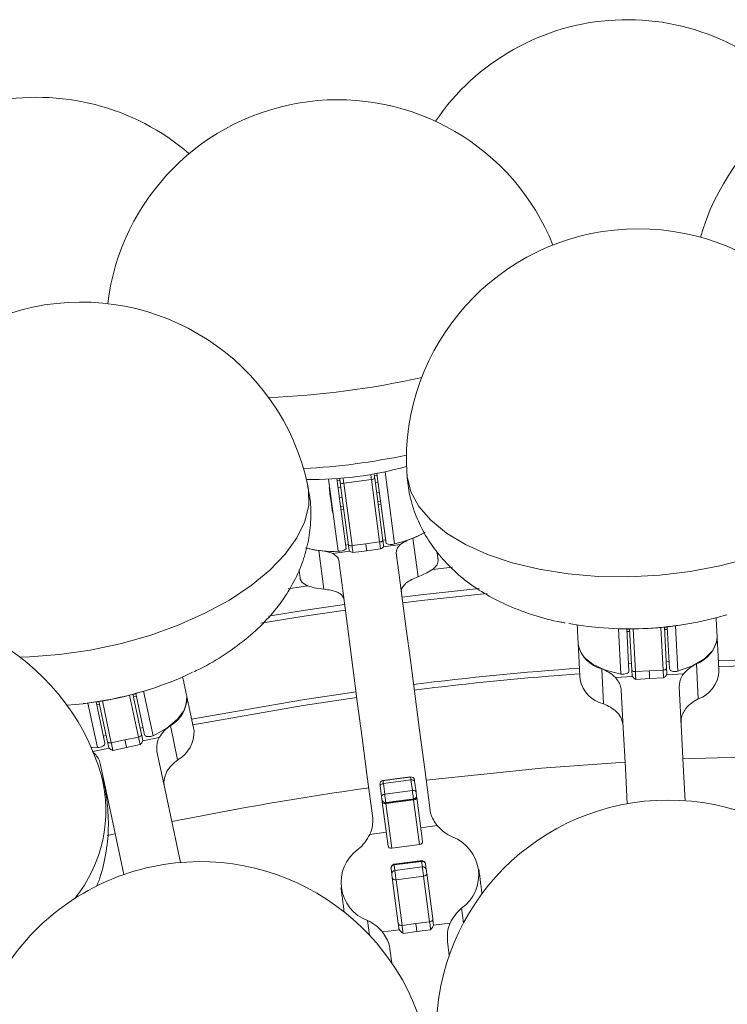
# Model space of a CAD drawing. Header units: millimetres. Extents: x 95 to 591, y 325 to 1119.
# Tile 37 of 55: x 384 to 414, y 629 to 672. Entities that reach past the tile are written whole.
import ezdxf

# ---------------------------------------------------------------- set-up
doc = ezdxf.new("R2010")
doc.units = ezdxf.units.MM

msp = doc.modelspace()

# ---------------------------------------------------------------- linework, layer by layer
at = {"color": 7, "linetype": 'Continuous', "lineweight": 15}
for p, q in [((399.245, 651.835), (399.369, 651.851)), ((399.26, 651.722), (399.615, 649.028)), ((399.757, 648.905), (399.358, 651.931)), ((399.704, 652.001), (400.114, 648.892)), ((397.68, 648.572), (397.271, 651.681)), ((397.623, 651.703), (398.022, 648.676)), ((397.634, 651.623), (397.758, 651.639)), ((397.674, 651.319), (397.798, 651.335)), ((398.127, 648.832), (397.773, 651.526)), ((397.926, 651.507), (399.116, 651.664)), ((397.926, 651.507), (398.281, 648.813)), ((399.471, 648.97), (399.116, 651.664)), ((399.285, 651.531), (399.409, 651.547)), ((397.731, 650.885), (397.855, 650.901)), ((399.342, 651.097), (399.466, 651.113)), ((397.781, 650.502), (397.905, 650.518)), ((399.393, 650.714), (399.516, 650.73)), ((399.41, 650.583), (399.534, 650.6)), ((397.799, 650.371), (397.923, 650.387)), ((398, 648.839), (398.124, 648.855)), ((398.281, 648.813), (398.876, 648.891)), ((398.876, 648.891), (399.471, 648.97)), ((399.611, 649.051), (399.735, 649.067)), ((400.362, 648.856), (399.639, 648.761)), ((400.907, 649.138), (401.127, 647.462)), ((397.071, 646.928), (396.851, 648.604)), ((397.449, 648.473), (398.173, 648.568)), ((398.915, 648.592), (398.321, 648.513)), ((399.51, 648.67), (398.915, 648.592)), ((401.757, 647.783), (402.619, 647.878)), ((412.228, 645.356), (412.331, 643.397)), ((409.88, 643.269), (409.777, 645.228)), ((410.13, 645.222), (410.226, 643.401)), ((410.131, 645.206), (410.256, 645.213)), ((410.137, 645.102), (410.261, 645.108)), ((410.349, 643.443), (410.256, 645.222)), ((410.406, 645.223), (410.502, 643.376)), ((411.701, 643.438), (411.604, 645.286)), ((411.753, 645.301), (411.847, 643.521)), ((411.754, 645.292), (411.879, 645.298)), ((411.759, 645.187), (411.884, 645.193)), ((411.973, 643.493), (411.878, 645.314)), ((410.209, 643.718), (410.334, 643.725)), ((411.832, 643.803), (411.957, 643.81)), ((413.134, 643.711), (413.213, 642.198)), ((409.128, 641.984), (409.049, 643.497)), ((410.502, 643.376), (411.102, 643.407)), ((411.102, 643.407), (411.701, 643.438)), ((412.579, 643.279), (411.851, 643.241)), ((409.645, 643.125), (410.374, 643.163)), ((411.119, 643.073), (410.52, 643.042)), ((411.718, 643.105), (411.119, 643.073)), ((388.834, 642.402), (389.204, 640.659)), ((388.836, 642.393), (388.958, 642.419)), ((389.334, 640.651), (388.955, 642.434)), ((389.294, 642.531), (389.702, 640.612)), ((387.301, 640.102), (386.893, 642.021)), ((387.243, 642.071), (387.622, 640.287)), ((387.246, 642.055), (387.369, 642.081)), ((387.268, 641.953), (387.39, 641.979)), ((387.737, 640.347), (387.367, 642.09)), ((387.515, 642.115), (387.899, 640.305)), ((389.073, 640.554), (388.689, 642.364)), ((388.858, 642.29), (388.98, 642.316)), ((389.146, 640.935), (389.268, 640.961)), ((390.446, 641.048), (390.761, 639.566)), ((387.556, 640.597), (387.678, 640.623)), ((387.899, 640.305), (388.486, 640.43)), ((388.486, 640.43), (389.073, 640.554)), ((389.966, 640.534), (389.252, 640.383)), ((387.027, 640.113), (387.301, 640.102)), ((387.108, 639.927), (387.806, 640.075)), ((388.556, 640.103), (387.969, 639.978)), ((389.143, 640.227), (388.556, 640.103)), ((399.633, 638.543), (400.823, 638.7)), ((400.883, 638.242), (400.823, 638.7)), ((400.981, 638.65), (401.041, 638.192)), ((399.554, 637.996), (399.494, 638.454)), ((399.633, 638.543), (399.693, 638.086)), ((399.693, 638.086), (400.883, 638.242)), ((399.837, 635.85), (399.586, 637.752)), ((399.746, 637.683), (400.936, 637.84)), ((401.189, 635.919), (400.936, 637.84)), ((401.073, 637.947), (401.324, 636.045)), ((399.746, 637.683), (399.999, 635.763)), ((399.045, 636.35), (399.758, 636.444)), ((401.958, 636.734), (401.245, 636.64)), ((387.716, 636.305), (388.068, 636.384)), ((399.999, 635.763), (401.189, 635.919)), ((400.095, 635.033), (401.285, 635.19)), ((401.317, 634.947), (401.285, 635.19)), ((399.996, 634.639), (399.964, 634.882)), ((400.095, 635.033), (400.127, 634.79)), ((400.127, 634.79), (401.317, 634.947)), ((401.451, 635.078), (401.483, 634.835)), ((400.276, 632.509), (400.017, 634.481)), ((400.179, 634.396), (401.369, 634.552)), ((400.179, 634.396), (400.439, 632.424)), ((401.629, 632.58), (401.369, 634.552)), ((401.504, 634.677), (401.763, 632.705)), ((403.009, 633.167), (403.092, 632.536)), ((399.036, 632.002), (398.953, 632.634)), ((399.599, 632.144), (400.323, 632.239)), ((400.439, 632.424), (401.034, 632.502)), ((401.034, 632.502), (401.629, 632.58)), ((401.673, 632.24), (401.079, 632.161)), ((402.512, 632.528), (401.789, 632.432)), ((401.079, 632.161), (400.484, 632.083)), ((399.997, 630.8), (399.916, 631.412)), ((402.395, 631.738), (402.476, 631.127))]:
    msp.add_line(p, q, dxfattribs=at)
at = {"color": 7, "linetype": 'Continuous', "lineweight": 15, "flags": 128}
for points in [[(397.898, 651.726), (397.904, 651.676), (397.911, 651.622), (397.919, 651.564), (397.926, 651.507)], [(399.116, 651.664), (399.109, 651.721), (399.101, 651.778), (399.094, 651.833), (399.087, 651.882), (399.087, 651.882)], [(399.243, 651.846), (399.244, 651.845), (399.245, 651.837), (399.246, 651.825), (399.248, 651.809), (399.251, 651.789), (399.254, 651.768), (399.257, 651.745), (399.26, 651.722)], [(400.64, 651.96), (400.654, 651.794), (400.822, 651.137), (401.166, 650.504), (401.678, 649.907), (402.349, 649.356), (403.169, 648.86), (404.121, 648.429), (405.19, 648.071), (406.356, 647.791), (407.597, 647.595), (408.893, 647.486), (410.22, 647.467), (411.554, 647.536), (412.872, 647.695), (414.149, 647.938), (415.363, 648.263)], [(383.954, 644.007), (384.37, 644.018), (385.667, 644.113), (386.981, 644.301), (388.287, 644.579), (389.564, 644.941), (390.787, 645.382), (391.936, 645.893), (392.99, 646.465), (393.929, 647.087), (394.737, 647.75), (395.401, 648.441), (395.907, 649.147), (396.247, 649.857), (396.415, 650.557), (396.407, 651.235), (396.378, 651.399)], [(397.437, 650.245), (397.375, 650.715), (397.331, 651.052), (397.304, 651.254), (397.295, 651.322)], [(397.773, 651.526), (397.77, 651.549), (397.767, 651.572), (397.764, 651.594), (397.761, 651.613), (397.759, 651.63), (397.757, 651.642), (397.757, 651.649), (397.756, 651.651)], [(400.907, 649.138), (401.292, 649.31), (401.424, 649.384)], [(398.16, 648.585), (398.156, 648.615), (398.152, 648.645), (398.148, 648.676), (398.144, 648.707), (398.14, 648.739), (398.135, 648.77), (398.131, 648.801), (398.127, 648.832)], [(398.281, 648.813), (398.287, 648.767), (398.293, 648.72), (398.299, 648.674), (398.305, 648.631), (398.31, 648.592), (398.315, 648.559), (398.318, 648.532), (398.321, 648.513)], [(398.915, 648.592), (398.913, 648.61), (398.909, 648.637), (398.905, 648.67), (398.9, 648.709), (398.894, 648.752), (398.888, 648.798), (398.882, 648.845), (398.876, 648.891)], [(399.51, 648.67), (399.508, 648.689), (399.504, 648.715), (399.5, 648.749), (399.495, 648.788), (399.489, 648.831), (399.483, 648.877), (399.477, 648.923), (399.471, 648.97)], [(399.615, 649.028), (399.619, 648.997), (399.623, 648.966), (399.627, 648.935), (399.631, 648.903), (399.635, 648.872), (399.639, 648.841), (399.643, 648.811), (399.647, 648.781)], [(396.273, 648.712), (396.434, 648.67), (396.851, 648.604)], [(400.188, 648.506), (400.316, 647.534), (400.46, 646.436), (400.621, 645.216), (400.797, 643.876), (400.989, 642.418), (401.196, 640.847), (401.417, 639.166), (401.652, 637.38)], [(399.174, 637.053), (398.938, 638.84), (398.717, 640.521), (398.51, 642.092), (398.319, 643.549), (398.142, 644.89), (397.981, 646.11), (397.837, 647.208), (397.709, 648.18)], [(401.127, 647.462), (401.512, 647.634), (401.793, 647.81), (401.958, 647.985), (402, 648.15)], [(395.527, 646.945), (395.894, 647.002), (396.38, 647.075)], [(396.051, 647.367), (396.134, 647.218), (396.338, 647.092), (396.655, 646.994), (397.071, 646.928)], [(400.439, 646.596), (401.251, 646.694), (403.769, 646.968)], [(404.113, 646.751), (401.28, 646.446), (400.472, 646.348)], [(394.677, 645.772), (396.178, 646.009), (397.96, 646.27)], [(397.993, 646.022), (396.216, 645.762), (394.352, 645.466)], [(408.038, 644.543), (408.072, 644.353), (408.285, 643.994), (408.675, 643.681), (409.219, 643.434), (409.88, 643.269)], [(412.331, 643.397), (412.972, 643.631), (413.486, 643.933), (413.842, 644.286), (414.015, 644.665), (414.03, 644.857)], [(414.083, 643.842), (416.501, 643.899), (421.273, 643.893)], [(421.267, 643.647), (416.505, 643.653), (414.096, 643.596)], [(410.226, 643.401), (410.22, 643.37), (410.199, 643.34), (410.164, 643.313), (410.117, 643.291), (410.062, 643.274), (410.002, 643.265), (409.94, 643.263), (409.88, 643.269)], [(410.502, 643.376), (410.473, 643.376), (410.445, 643.378), (410.419, 643.384), (410.395, 643.392), (410.376, 643.402), (410.362, 643.415), (410.352, 643.428), (410.349, 643.443)], [(410.362, 643.199), (410.36, 643.23), (410.358, 643.262), (410.357, 643.294), (410.355, 643.325), (410.353, 643.356), (410.352, 643.386), (410.35, 643.415), (410.349, 643.443)], [(410.502, 643.376), (410.505, 643.333), (410.507, 643.287), (410.51, 643.24), (410.512, 643.193), (410.514, 643.148), (410.517, 643.107), (410.518, 643.071), (410.52, 643.042)], [(411.102, 643.407), (411.104, 643.364), (411.106, 643.318), (411.109, 643.271), (411.111, 643.224), (411.114, 643.18), (411.116, 643.139), (411.118, 643.103), (411.119, 643.073)], [(411.701, 643.438), (411.73, 643.441), (411.758, 643.447), (411.783, 643.455), (411.806, 643.466), (411.824, 643.478), (411.837, 643.492), (411.845, 643.506), (411.847, 643.521)], [(411.718, 643.105), (411.717, 643.134), (411.715, 643.17), (411.713, 643.211), (411.71, 643.256), (411.708, 643.302), (411.706, 643.35), (411.703, 643.395), (411.701, 643.438)], [(411.847, 643.521), (411.848, 643.493), (411.85, 643.464), (411.851, 643.434), (411.853, 643.403), (411.855, 643.372), (411.856, 643.341), (411.858, 643.309), (411.859, 643.277)], [(412.331, 643.397), (412.272, 643.385), (412.21, 643.38), (412.149, 643.383), (412.093, 643.394), (412.044, 643.411), (412.007, 643.435), (411.983, 643.462), (411.973, 643.493)], [(391.363, 641.326), (396.143, 642.157), (398.457, 642.501)], [(410.15, 637.676), (410.07, 639.204), (409.979, 640.942), (409.894, 642.572)], [(412.39, 642.703), (412.476, 641.073), (412.567, 639.334), (412.647, 637.807)], [(389.702, 640.612), (390.298, 640.943), (390.759, 641.322), (391.055, 641.726), (391.167, 642.128), (391.152, 642.32)], [(398.489, 642.257), (396.181, 641.914), (391.414, 641.085)], [(387.622, 640.287), (387.621, 640.255), (387.605, 640.222), (387.575, 640.19), (387.532, 640.161), (387.48, 640.136), (387.422, 640.117), (387.361, 640.106), (387.301, 640.102)], [(387.899, 640.305), (387.871, 640.3), (387.842, 640.299), (387.815, 640.3), (387.791, 640.304), (387.771, 640.312), (387.754, 640.321), (387.743, 640.333), (387.737, 640.347)], [(387.788, 640.108), (387.781, 640.139), (387.775, 640.17), (387.768, 640.201), (387.762, 640.232), (387.755, 640.262), (387.749, 640.291), (387.743, 640.32), (387.737, 640.347)], [(387.899, 640.305), (387.908, 640.263), (387.918, 640.218), (387.928, 640.172), (387.938, 640.126), (387.947, 640.082), (387.955, 640.042), (387.963, 640.007), (387.969, 639.978)], [(388.486, 640.43), (388.495, 640.388), (388.505, 640.343), (388.515, 640.296), (388.524, 640.251), (388.534, 640.207), (388.542, 640.167), (388.55, 640.132), (388.556, 640.103)], [(389.073, 640.554), (389.102, 640.562), (389.128, 640.572), (389.152, 640.584), (389.172, 640.598), (389.188, 640.613), (389.199, 640.629), (389.205, 640.644), (389.204, 640.659)], [(389.143, 640.227), (389.137, 640.256), (389.129, 640.291), (389.121, 640.332), (389.111, 640.375), (389.102, 640.421), (389.092, 640.467), (389.082, 640.512), (389.073, 640.554)], [(389.204, 640.659), (389.21, 640.632), (389.216, 640.603), (389.223, 640.574), (389.229, 640.544), (389.235, 640.513), (389.242, 640.482), (389.249, 640.451), (389.255, 640.42)], [(389.702, 640.612), (389.646, 640.591), (389.586, 640.577), (389.525, 640.57), (389.467, 640.572), (389.417, 640.582), (389.376, 640.599), (389.348, 640.622), (389.334, 640.651)], [(389.869, 639.936), (390.209, 638.34), (390.571, 636.636), (390.889, 635.14)], [(388.443, 634.621), (388.125, 636.117), (387.763, 637.82), (387.424, 639.416)], [(401.48, 638.688), (406.452, 639.209), (410.056, 639.476)], [(412.553, 639.607), (416.499, 639.724), (421.164, 639.72)], [(399.616, 638.675), (399.616, 638.672), (399.618, 638.657), (399.622, 638.629), (399.627, 638.591), (399.633, 638.543)], [(400.823, 638.7), (400.817, 638.747), (400.812, 638.786), (400.808, 638.813), (400.806, 638.829), (400.806, 638.831)], [(400.823, 638.7), (400.852, 638.702), (400.881, 638.702), (400.907, 638.699), (400.931, 638.693), (400.951, 638.685), (400.966, 638.675), (400.976, 638.663), (400.981, 638.65)], [(400.974, 638.702), (400.974, 638.701), (400.975, 638.695), (400.976, 638.684), (400.978, 638.669), (400.981, 638.65)], [(399.494, 638.454), (399.491, 638.473), (399.489, 638.488), (399.488, 638.499), (399.487, 638.505), (399.487, 638.506)], [(399.494, 638.454), (399.495, 638.468), (399.501, 638.482), (399.514, 638.496), (399.531, 638.509), (399.552, 638.521), (399.577, 638.53), (399.604, 638.538), (399.633, 638.543)], [(400.883, 638.242), (400.912, 638.245), (400.941, 638.244), (400.967, 638.241), (400.991, 638.236), (401.011, 638.227), (401.026, 638.217), (401.036, 638.205), (401.041, 638.192)], [(400.931, 637.878), (400.931, 637.88), (400.928, 637.903), (400.922, 637.949), (400.913, 638.013), (400.903, 638.088), (400.893, 638.167), (400.883, 638.242)], [(401.041, 638.192), (401.045, 638.162), (401.049, 638.13), (401.053, 638.1), (401.057, 638.075), (401.059, 638.056), (401.06, 638.047), (401.06, 638.046)], [(399.554, 637.996), (399.555, 638.01), (399.562, 638.024), (399.574, 638.038), (399.591, 638.051), (399.612, 638.063), (399.637, 638.073), (399.665, 638.08), (399.693, 638.086)], [(399.573, 637.85), (399.573, 637.851), (399.572, 637.861), (399.569, 637.879), (399.566, 637.904), (399.562, 637.934), (399.558, 637.966), (399.554, 637.996)], [(399.586, 637.752), (399.579, 637.805), (399.573, 637.849), (399.569, 637.882), (399.566, 637.904), (399.565, 637.913), (399.565, 637.913)], [(399.586, 637.752), (399.591, 637.735), (399.602, 637.719), (399.618, 637.706), (399.638, 637.695), (399.662, 637.687), (399.689, 637.682), (399.717, 637.681), (399.746, 637.683)], [(399.693, 638.086), (399.703, 638.011), (399.714, 637.931), (399.724, 637.856), (399.732, 637.792), (399.738, 637.747), (399.741, 637.724), (399.741, 637.721)], [(399.741, 637.721), (399.742, 637.716), (399.746, 637.683)], [(400.936, 637.84), (400.932, 637.873), (400.931, 637.878)], [(400.936, 637.84), (400.965, 637.845), (400.992, 637.854), (401.017, 637.865), (401.038, 637.879), (401.055, 637.895), (401.066, 637.912), (401.073, 637.93), (401.073, 637.947)], [(401.052, 638.109), (401.052, 638.108), (401.053, 638.1), (401.056, 638.078), (401.06, 638.045), (401.066, 638.001), (401.073, 637.947)], [(401.285, 635.19), (401.282, 635.215), (401.281, 635.219)], [(399.964, 634.882), (399.963, 634.893), (399.962, 634.894)], [(400.091, 635.062), (400.092, 635.059), (400.095, 635.033)], [(400.127, 634.79), (400.132, 634.757), (400.137, 634.714), (400.144, 634.663), (400.151, 634.608), (400.159, 634.55), (400.166, 634.493), (400.173, 634.441), (400.179, 634.396)], [(401.369, 634.552), (401.363, 634.598), (401.356, 634.65), (401.349, 634.707), (401.341, 634.764), (401.334, 634.82), (401.327, 634.871), (401.321, 634.914), (401.317, 634.947)], [(401.449, 635.09), (401.45, 635.088), (401.451, 635.078)], [(401.483, 634.835), (401.485, 634.822), (401.487, 634.804), (401.49, 634.784), (401.493, 634.762), (401.496, 634.739), (401.499, 634.716), (401.501, 634.695), (401.504, 634.677)], [(400.017, 634.481), (400.014, 634.499), (400.012, 634.52), (400.009, 634.543), (400.005, 634.566), (400.003, 634.588), (400, 634.609), (399.998, 634.626), (399.996, 634.639)], [(401.763, 632.705), (401.766, 632.682), (401.77, 632.657), (401.773, 632.631), (401.777, 632.604), (401.781, 632.575), (401.784, 632.546), (401.788, 632.515), (401.792, 632.484)], [(400.305, 632.289), (400.301, 632.319), (400.297, 632.35), (400.293, 632.379), (400.29, 632.408), (400.286, 632.435), (400.283, 632.461), (400.279, 632.486), (400.276, 632.509)], [(400.439, 632.424), (400.444, 632.388), (400.449, 632.346), (400.455, 632.302), (400.461, 632.255), (400.467, 632.209), (400.473, 632.163), (400.479, 632.121), (400.484, 632.083)], [(401.034, 632.502), (401.038, 632.466), (401.044, 632.425), (401.05, 632.38), (401.056, 632.334), (401.062, 632.287), (401.068, 632.241), (401.074, 632.199), (401.079, 632.161)], [(401.673, 632.24), (401.668, 632.278), (401.663, 632.32), (401.657, 632.365), (401.651, 632.412), (401.645, 632.458), (401.639, 632.503), (401.633, 632.544), (401.629, 632.58)]]:
    msp.add_lwpolyline(points, dxfattribs=at)
at = {"color": 7, "linetype": 'Continuous', "lineweight": 15}
for centre, radius, start, end in [((410.153, 661.506), 10, 40.1778, 145.8222), ((422.929, 659.377), 10, 12.8979, 164.1021), ((384.718, 658.157), 10, 49.1778, 154.8222), ((397.67, 658.053), 10, 21.8979, 173.1021), ((410.626, 652.484), 10, 93, 183), ((410.626, 652.484), 10, 3, 93), ((386.597, 649.32), 10, 102, 192), ((386.597, 649.32), 10, 12, 102), ((393.158, 692.321), 37.153, 272.3565, 282.6433), ((394.61, 681.293), 29.202, 273.1063, 281.8936), ((396.489, 667.02), 15.359, 269.3632, 285.6368), ((399.128, 651.841), 0.177, 266.1258, 317.896), ((399.095, 651.827), 0.15, 7.5, 31.8319), ((397.905, 651.67), 0.15, 163.1681, 187.5), ((397.869, 651.675), 0.177, 237.0926, 288.8874), ((399.146, 653.455), 4.665, 281.9755, 299.3512), ((398.224, 648.981), 0.177, 237.0931, 288.8868), ((399.483, 649.147), 0.177, 266.1258, 317.896), ((399.949, 649.281), 0.422, 242.9566, 293.0126), ((401.66, 647.018), 2.25, 109.556, 125.2104), ((397.435, 653.256), 4.691, 255.8254, 272.9918), ((396.672, 646.361), 2.25, 69.7886, 85.4451), ((397.739, 648.99), 0.422, 261.9965, 312.0323), ((401.915, 645.267), 2.333, 109.7448, 124.2602), ((396.878, 644.604), 2.333, 70.7413, 85.2567), ((377.886, 636.059), 10, 16.5, 106.5), ((410.231, 659.989), 14.771, 259.8447, 286.5682), ((410.202, 660.581), 15.359, 267.6511, 278.3489), ((409.385, 644.834), 1.378, 192.1708, 255.8703), ((412.66, 645.005), 1.378, 290.1295, 353.8293), ((413.931, 642.118), 1.782, 116.5592, 139.3224), ((385.009, 656.759), 14.861, 273.7487, 295.5032), ((418.71, 498.241), 145.675, 94.18002, 97.00835), ((418.71, 498.241), 145.428, 94.18202, 97.00752), ((408.423, 641.829), 1.782, 46.6788, 69.44), ((412.739, 643.492), 1.378, 290.1295, 353.8293), ((409.464, 643.32), 1.378, 192.1707, 255.8704), ((384.911, 657.252), 15.359, 276.6511, 287.3489), ((389.775, 642.252), 1.378, 299.13, 2.8291), ((408.484, 640.282), 1.82, 47.9614, 69.2808), ((414.031, 640.573), 1.82, 116.7187, 138.0381), ((391.482, 639.599), 1.781, 125.5585, 148.3241), ((390.09, 640.769), 1.378, 299.13, 2.8291), ((391.824, 638.088), 1.82, 125.7195, 147.0375), ((381.619, 637.388), 6.047, 321.0828, 14.4724), ((399.635, 638.526), 0.15, 97.5, 187.5), ((400.825, 638.683), 0.15, 7.5, 97.5), ((418.71, 498.241), 141.5, 98.00615, 101.49385), ((399.722, 637.87), 0.15, 187.5, 277.5), ((400.912, 638.027), 0.15, 277.5, 7.5), ((411.918, 627.834), 10, 93, 183), ((411.918, 627.834), 10, 3, 93), ((403.425, 637.999), 1.937, 220.7677, 244.9202), ((397.301, 637.192), 1.937, 310.0817, 334.2319), ((401.988, 634.598), 1.758, 305.5141, 69.4858), ((399.569, 634.28), 1.758, 125.5139, 249.4861), ((391.729, 625.176), 10, 12, 102), ((401.301, 635.07), 0.15, 7.5, 97.5), ((401.312, 635.05), 0.142, 11.2721, 100.836), ((391.729, 625.176), 10, 102, 192), ((400.111, 634.914), 0.15, 97.5, 187.5), ((400.106, 634.892), 0.142, 94.1594, 183.7264), ((400.138, 634.648), 0.142, 94.1697, 183.7161), ((401.344, 634.807), 0.142, 11.2803, 100.8349), ((400.143, 634.525), 0.134, 198.9229, 285.5499), ((401.37, 634.686), 0.134, 269.4514, 356.0774), ((404.256, 631.686), 1.937, 130.0806, 154.2317), ((398.132, 630.879), 1.937, 40.7688, 64.9191), ((401.63, 632.714), 0.134, 269.4519, 356.0761), ((400.403, 632.553), 0.134, 198.9222, 285.5501)]:
    msp.add_arc(centre, radius, start, end, dxfattribs=at)
for centre, start_param, end_param in [((401.175, 636.026), 4.712389, 6.283185), ((399.985, 635.869), 3.141593, 4.712389)]:
    msp.add_ellipse(centre, major_axis=(0.149, 0.02), ratio=0.715148, start_param=start_param, end_param=end_param, dxfattribs=at)
for points, knots in [([(400.648, 651.955), (400.672, 651.668), (400.723, 651.066), (400.988, 650.187), (401.379, 649.34), (401.892, 648.565), (402.515, 647.862), (403.247, 647.23), (404.091, 646.671), (405.051, 646.187), (406.125, 645.798), (406.946, 645.563), (407.415, 645.491), (407.477, 645.481)], [0, 0, 0, 0, 0.0844421, 0.1767884, 0.2679821, 0.3593102, 0.45218, 0.5481607, 0.6488466, 0.7553554, 0.86735, 0.9824649, 1, 1, 1, 1]), ([(391.452, 643.371), (391.5, 643.392), (391.936, 643.583), (392.7, 644.041), (393.68, 644.732), (394.514, 645.498), (395.192, 646.294), (395.731, 647.134), (396.132, 648.007), (396.397, 648.909), (396.52, 649.858), (396.516, 650.7), (396.399, 651.215), (396.358, 651.399)], [0, 0, 0, 0, 0.0145, 0.13273, 0.254943, 0.364711, 0.469087, 0.568099, 0.663008, 0.755125, 0.8455, 0.944722, 1, 1, 1, 1]), ([(399.639, 648.761), (399.624, 648.746), (399.594, 648.716), (399.538, 648.686), (399.511, 648.67), (399.51, 648.67)], [0, 0, 0, 0, 0.482216, 0.991934, 1, 1, 1, 1]), ([(400.188, 648.506), (400.2, 648.599), (400.215, 648.716), (400.338, 648.833), (400.362, 648.856)], [0, 0, 0, 0, 0.799517, 1, 1, 1, 1]), ([(397.449, 648.473), (397.553, 648.402), (397.682, 648.314), (397.704, 648.202), (397.709, 648.18)], [0, 0, 0, 0, 0.799526, 1, 1, 1, 1]), ([(398.321, 648.513), (398.32, 648.514), (398.29, 648.522), (398.228, 648.536), (398.191, 648.557), (398.173, 648.568)], [0, 0, 0, 0, 0.008079, 0.517781, 1, 1, 1, 1]), ([(400.602, 647.195), (400.515, 647.099), (400.401, 646.975), (400.407, 646.854), (400.409, 646.826)], [0, 0, 0, 0, 0.763346, 1, 1, 1, 1]), ([(397.93, 646.5), (397.894, 646.587), (397.847, 646.702), (397.686, 646.786), (397.648, 646.806)], [0, 0, 0, 0, 0.763342, 1, 1, 1, 1]), ([(411.851, 643.241), (411.835, 643.217), (411.804, 643.169), (411.747, 643.127), (411.719, 643.105), (411.718, 643.105)], [0, 0, 0, 0, 0.482122, 0.991862, 1, 1, 1, 1]), ([(412.39, 642.703), (412.406, 642.861), (412.426, 643.059), (412.554, 643.242), (412.579, 643.279)], [0, 0, 0, 0, 0.799521, 1, 1, 1, 1]), ([(409.645, 643.125), (409.746, 642.984), (409.872, 642.807), (409.89, 642.612), (409.894, 642.572)], [0, 0, 0, 0, 0.799503, 1, 1, 1, 1]), ([(410.52, 643.042), (410.52, 643.042), (410.489, 643.061), (410.428, 643.097), (410.392, 643.142), (410.374, 643.163)], [0, 0, 0, 0, 0.008128, 0.517867, 1, 1, 1, 1]), ([(409.973, 641.055), (409.941, 641.211), (409.898, 641.416), (409.74, 641.592), (409.703, 641.633)], [0, 0, 0, 0, 0.763359, 1, 1, 1, 1]), ([(412.678, 641.789), (412.587, 641.638), (412.468, 641.441), (412.47, 641.235), (412.47, 641.186)], [0, 0, 0, 0, 0.763315, 1, 1, 1, 1]), ([(389.252, 640.383), (389.241, 640.357), (389.217, 640.305), (389.167, 640.254), (389.143, 640.228), (389.143, 640.227)], [0, 0, 0, 0, 0.482137, 0.991886, 1, 1, 1, 1]), ([(389.869, 639.936), (389.86, 640.095), (389.849, 640.293), (389.946, 640.494), (389.966, 640.534)], [0, 0, 0, 0, 0.799522, 1, 1, 1, 1]), ([(387.092, 639.923), (387.214, 639.8), (387.366, 639.645), (387.414, 639.455), (387.424, 639.416)], [0, 0, 0, 0, 0.799504, 1, 1, 1, 1]), ([(387.969, 639.978), (387.968, 639.978), (387.936, 639.992), (387.87, 640.018), (387.827, 640.057), (387.806, 640.075)], [0, 0, 0, 0, 0.008121, 0.517869, 1, 1, 1, 1]), ([(390.297, 639.078), (390.231, 638.915), (390.144, 638.702), (390.177, 638.498), (390.185, 638.45)], [0, 0, 0, 0, 0.763318, 1, 1, 1, 1]), ([(387.261, 634.107), (387.294, 634.185), (387.481, 634.623), (387.67, 635.462), (387.803, 636.598), (387.738, 637.711), (387.616, 638.493), (387.473, 638.88), (387.456, 638.927)], [0, 0, 0, 0, 0.051201, 0.288779, 0.521029, 0.747665, 0.969617, 1, 1, 1, 1]), ([(401.958, 636.734), (401.842, 636.899), (401.697, 637.106), (401.66, 637.334), (401.652, 637.38)], [0, 0, 0, 0, 0.799516, 1, 1, 1, 1]), ([(399.174, 637.053), (399.174, 636.865), (399.174, 636.63), (399.067, 636.397), (399.045, 636.35)], [0, 0, 0, 0, 0.799495, 1, 1, 1, 1]), ([(400.484, 632.083), (400.483, 632.084), (400.451, 632.107), (400.385, 632.153), (400.343, 632.211), (400.323, 632.239)], [0, 0, 0, 0, 0.008109, 0.517893, 1, 1, 1, 1]), ([(401.789, 632.432), (401.776, 632.4), (401.751, 632.333), (401.699, 632.272), (401.674, 632.24), (401.673, 632.24)], [0, 0, 0, 0, 0.482089, 0.991857, 1, 1, 1, 1]), ([(402.395, 631.738), (402.391, 631.952), (402.387, 632.22), (402.491, 632.476), (402.512, 632.528)], [0, 0, 0, 0, 0.799522, 1, 1, 1, 1]), ([(399.599, 632.144), (399.718, 631.958), (399.866, 631.726), (399.908, 631.465), (399.916, 631.412)], [0, 0, 0, 0, 0.799514, 1, 1, 1, 1])]:
    msp.add_open_spline(points, degree=3, knots=knots, dxfattribs=at)
for points in [[(399.647, 648.781), (399.639, 648.761)], [(398.173, 648.568), (398.16, 648.585)], [(402, 648.15), (401.949, 648.534)], [(395.998, 647.77), (396.051, 647.367)], [(407.994, 645.387), (408.038, 644.543)], [(414.03, 644.857), (413.986, 645.701)], [(408.038, 644.543), (408.117, 643.03)], [(414.109, 643.344), (414.03, 644.857)], [(411.859, 643.277), (411.851, 643.241)], [(391.152, 642.32), (390.976, 643.147)], [(410.374, 643.163), (410.362, 643.199)], [(391.467, 640.837), (391.152, 642.32)], [(389.255, 640.42), (389.252, 640.383)], [(387.806, 640.075), (387.788, 640.108)], [(400.806, 638.831), (399.616, 638.675)], [(387.74, 637.93), (387.642, 638.106)], [(399.741, 637.721), (400.931, 637.878)], [(401.281, 635.219), (400.091, 635.062)], [(403.889, 633.795), (403.753, 634.831)], [(397.804, 634.047), (397.941, 633.012)], [(400.323, 632.239), (400.305, 632.289)], [(401.792, 632.484), (401.789, 632.432)]]:
    msp.add_open_spline(points, degree=1, dxfattribs=at)

doc.saveas('drawing.dxf')
